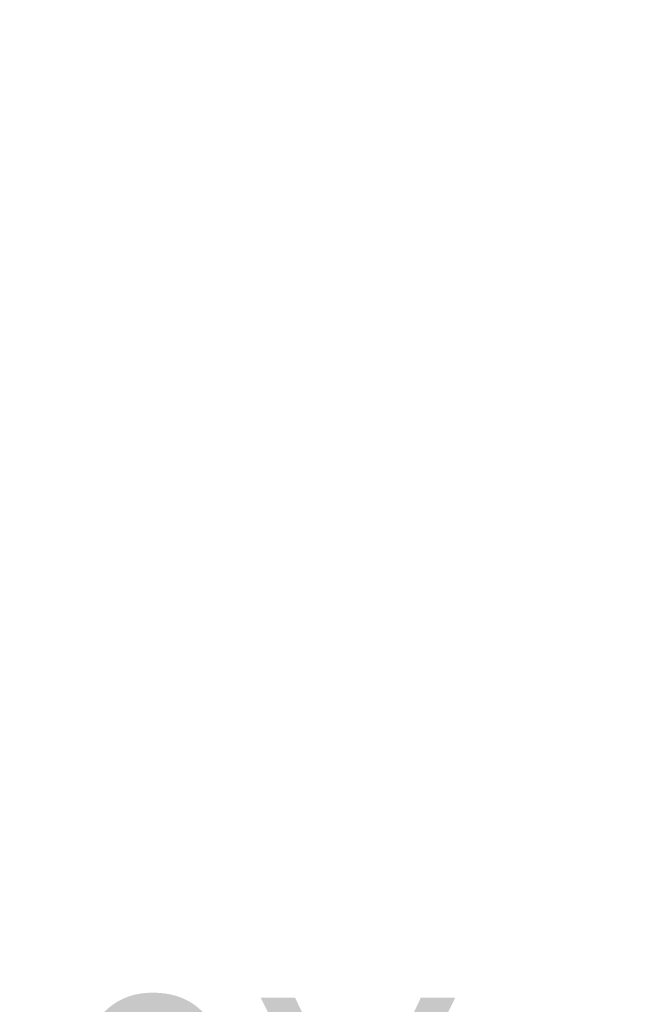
# Model space of a CAD drawing. Header units: millimetres. Extents: x 0 to 1262, y 0 to 420.
# Tile 45 of 100: x 756.53 to 763.16, y 159 to 169.37. Entities that reach past the tile are written whole.
import ezdxf

# ---------------------------------------------------------------- set-up
doc = ezdxf.new("R2010")
doc.units = ezdxf.units.MM
doc.header["$PDSIZE"] = -1
doc.layers.add('SLD-0', color=7, linetype='Continuous')
doc.styles.add('SLDTEXTSTYLE0', font='TXT', dxfattribs={"width": 0.75})
doc.dimstyles.new('SLDDIMSTYLE8', dxfattribs={"dimtxt": 3.5, "dimasz": 3.2, "dimexe": 0, "dimexo": 0.0625, "dimgap": 0.875, "dimtad": 0, "dimtih": 1, "dimtoh": 1, "dimdec": 1, "dimlfac": 3, "dimrnd": 1e-09, "dimzin": 4, "dimdsep": 46, "dimtxsty": 'SLDTEXTSTYLE0', "dimblk1": 'NONE', "dimsah": 1, "dimcen": 0, "dimadec": 0, "dimazin": 1, "dimtfac": 1, "dimtdec": 1, "dimtmove": 0, "dimatfit": 3, "dimldrblk": 'NONE', "dimfxl": 1, "dimfrac": 2, "dimtolj": 1, "dimtzin": 12, "dimarcsym": 0})

# ---------------------------------------------------------------- blocks, each defined once
blk = doc.blocks.new('*D106')
at = {"layer": 'Defpoints', "color": 0, "transparency": 16777216}
for p in [(735.615, 174.597), (738.207, 172.004)]:
    blk.add_point(p, dxfattribs=at)
at = {"layer": 'SLD-0', "color": 0, "lineweight": -2, "transparency": 16777216}
for p, q in [((735.615, 174.597), (738.207, 172.004)), ((752.893, 157.318), (740.47, 169.741)), ((756.093, 157.318), (752.893, 157.318))]:
    blk.add_line(p, q, dxfattribs=at)
at = {"layer": 'SLD-0', "color": 0, "transparency": 16777216}
blk.add_solid([(740.847, 170.118), (740.093, 169.364), (738.207, 172.004)], dxfattribs=at)
at = {"layer": 'SLD-0', "color": 0, "transparency": 16777216, "insert": (756.968, 159.068), "char_height": 3.5, "attachment_point": 1, "style": 'SLDTEXTSTYLE0'}
blk.add_mtext('\\A1;3X∅11.0 [∅0.43]', dxfattribs=at)
blk = doc.blocks.new('_None')

msp = doc.modelspace()

# ---------------------------------------------------------------- dimensions: what is measured, and where the dimension line sits
at = {"layer": 'SLD-0', "color": 250}
dim = msp.add_diameter_dim_2p(p1=(735.614616, 174.596782), p2=(738.207341, 172.004057), text='3X<>', dimstyle='SLDDIMSTYLE8', dxfattribs=at)
dim.commit()
dim.dimension.update_dxf_attribs({"geometry": '*D106', "text_midpoint": (772.280872, 157.318026), "dimtype": 163})

doc.saveas('drawing.dxf')
